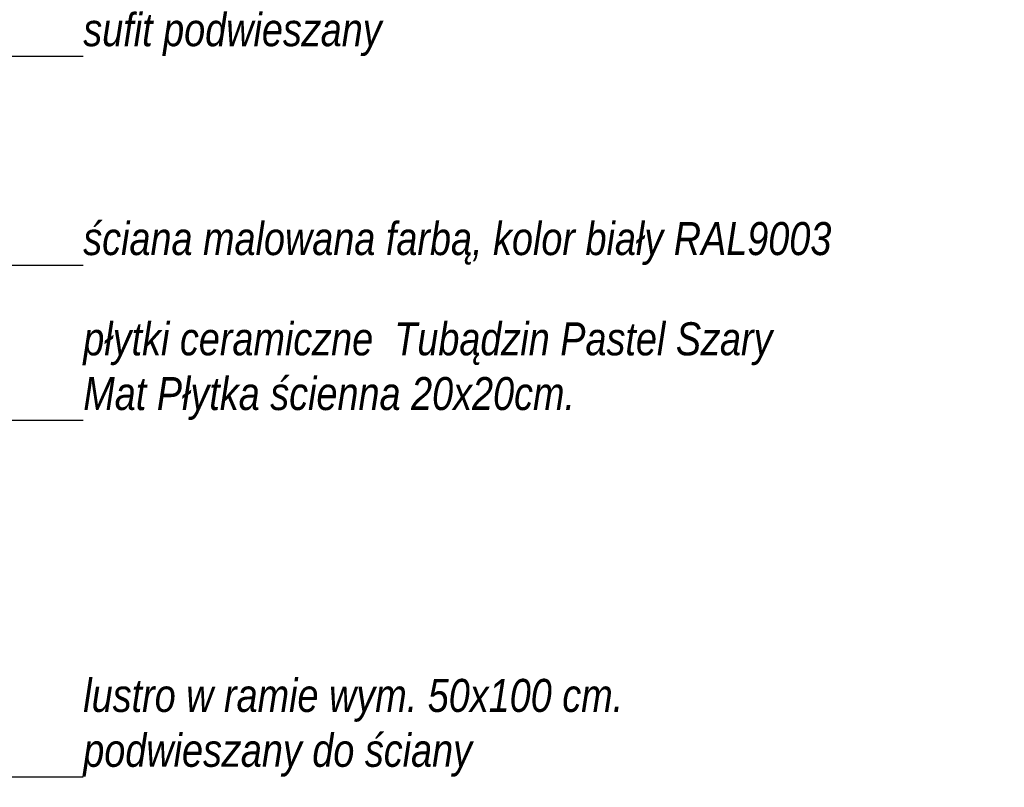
# Model space of a CAD drawing. Header units: millimetres. Extents: x -19885 to 4386, y -353 to 3827.
# Tile 49 of 59: x -2027 to -834, y 2066 to 2996. Entities that reach past the tile are written whole.
import ezdxf

# ---------------------------------------------------------------- set-up
doc = ezdxf.new("R2010")
doc.units = ezdxf.units.MM
doc.header["$MEASUREMENT"] = 0
doc.layers.add('0_Nr_pióra__20', color=7, linetype='Continuous', lineweight=13, true_color=0xb00000)
doc.layers.add('0_Nr_pióra__8', color=7, linetype='Continuous', lineweight=100, true_color=0xa80f02)
doc.styles.add('GENERATED_STYLE_3', font='txt')
doc.dimstyles.new('GENERATED_STYLE__4', dxfattribs={"dimtxt": 0.18, "dimasz": 36.48, "dimexe": 0.18, "dimexo": 0.0625, "dimgap": 0.09, "dimtad": 0, "dimtih": 1, "dimtoh": 1, "dimdec": 4, "dimzin": 0, "dimdsep": 46, "dimcen": 0.09, "dimadec": 0, "dimazin": 0, "dimtfac": 1, "dimtdec": 4, "dimtmove": 0, "dimatfit": 3, "dimldrblk": 'ARROWHEAD_5', "dimfxl": 0, "dimtolj": 1, "dimtzin": 0, "dimarcsym": 0})

# ---------------------------------------------------------------- blocks, each defined once
blk = doc.blocks.new('ARROWHEAD_5')
at = {"color": 0, "linetype": 'Continuous', "lineweight": 0}
blk.add_line((0, 0), (-1, 0), dxfattribs=at)
blk.add_solid([(-1, 0.2679), (0, 0), (-1, -0.2679), (-1, 0.2679)], dxfattribs=at)

msp = doc.modelspace()

# ---------------------------------------------------------------- texts
at = {"layer": '0_Nr_pióra__8', "linetype": 'Continuous', "char_height": 40, "attachment_point": 7, "style": 'GENERATED_STYLE_3'}
for s, insert in [('\\A1;{\\fArial Narrow|b0|i1|c238|p34;sufit podwieszany}', (-1949.9, 2951.7)), ('\\A1;{\\fArial Narrow|b0|i1|c238|p34;ściana malowana farbą, kolor biały RAL9003}', (-1949.9, 2698.7))]:
    msp.add_mtext(s, dxfattribs=dict(at, insert=insert))
for s, insert, line_spacing_factor in [('\\A1;{\\fArial Narrow|b0|i1|c238|p34;płytki ceramiczne  Tubądzin Pastel Szary \\P\\fArial Narrow|b0|i1|c238|p34;Mat Płytka ścienna 20x20cm.}', (-1949.9, 2511), 0.993976), ('\\A1;{\\fArial Narrow|b0|i1|c238|p34;lustro w ramie wym. 50x100 cm. \\P\\fArial Narrow|b0|i1|c238|p34;podwieszany do ściany}', (-1949.9, 2078.9), 0.996569)]:
    msp.add_mtext(s, dxfattribs=dict(at, insert=insert, line_spacing_factor=line_spacing_factor))

# ---------------------------------------------------------------- leaders
at = {"layer": '0_Nr_pióra__20', "linetype": 'Continuous', "annotation_type": 0, "has_hookline": 1, "hookline_direction": 0}
for points, text_width in [([(-2798.7, 2950.6), (-1950, 2951.7)], 362.9), ([(-2886.1, 2697.7), (-1950, 2698.7)], 905.5), ([(-2886.1, 2510), (-1950, 2511)], 838.6), ([(-3072.7, 2077.9), (-1950, 2078.9)], 649)]:
    msp.add_leader(points, dimstyle='GENERATED_STYLE__4', dxfattribs=dict(at, text_width=text_width))

doc.saveas('drawing.dxf')
